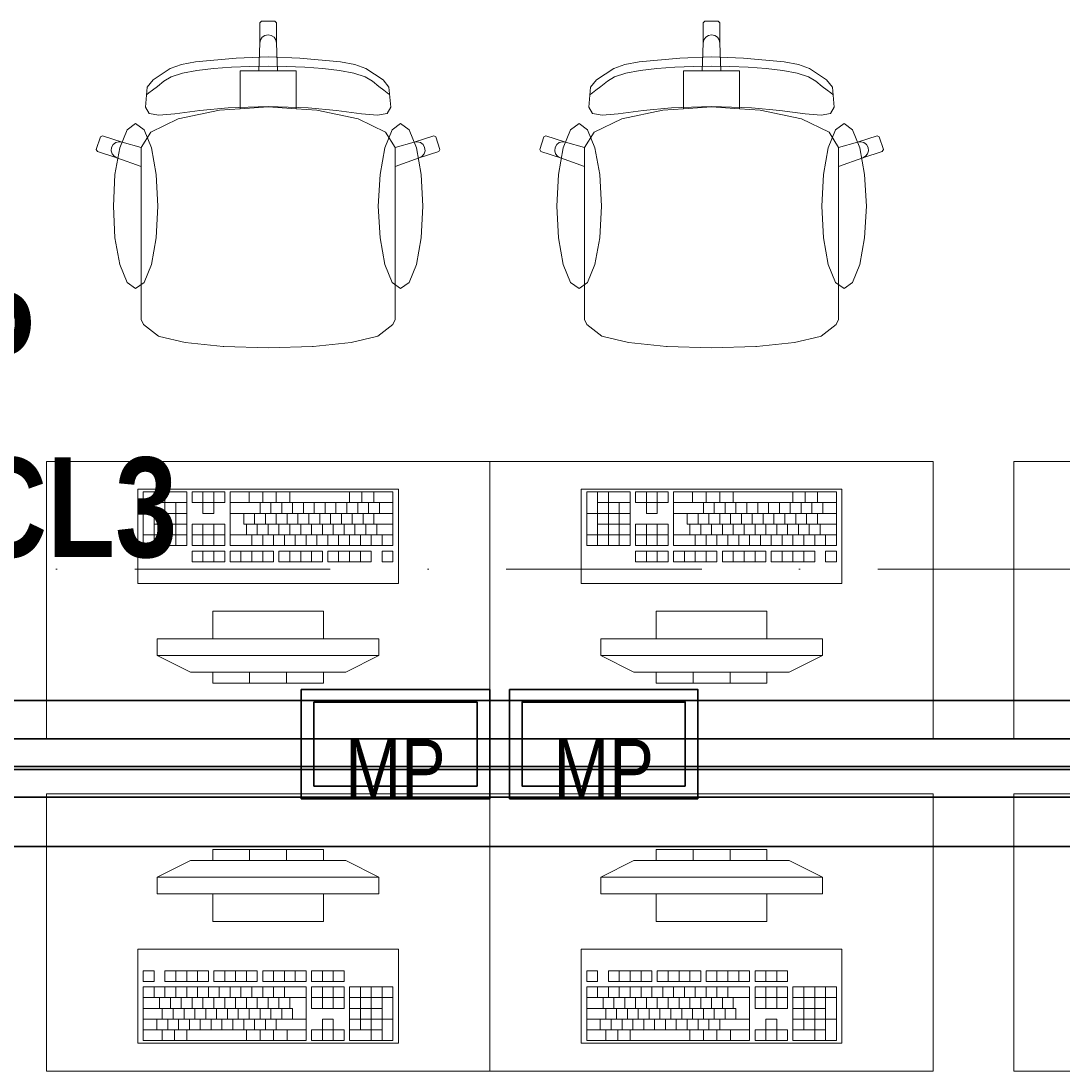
# Model space of a CAD drawing. Header units: millimetres. Extents: x 82175 to 237000, y 24756 to 471700.
# Tile 189 of 256: x 97727 to 99607, y 382464 to 384359. Entities that reach past the tile are written whole.
import ezdxf
from ezdxf.lldxf.tags import DXFTag

# ---------------------------------------------------------------- set-up
doc = ezdxf.new("R2010")
doc.units = ezdxf.units.MM
doc.linetypes.add('Kropki i Kreski', pattern=[6.702778, 3.527778, -1.763889, 0, -1.411111])
for name, color, linetype, lineweight in [('!! kanał podpoaraperowy z gniazdami', 6, 'Continuous', 35), ('\xa0♦elektryczne', 1, 'Continuous', 30), ('\xa0♦IT - opis', 3, 'SOLID', 30)]:
    doc.layers.add(name, color=color, linetype=linetype, lineweight=lineweight)
for name, color, linetype in [('#EL - Teletechnika', 3, 'Continuous'), ('2D - Ogólne', 8, 'Continuous'), ('2D - Rysunki i Obrazki', 8, 'Continuous'), ('Wnętrze - Umeblowanie', 8, 'Continuous')]:
    doc.layers.add(name, color=color, linetype=linetype)
doc.styles.add('OP_100', font='ARIALN.TTF', dxfattribs={"width": 0.8, "height": 20})
doc.styles.get("Standard").update_dxf_attribs({"font": 'arial.ttf'})
tags = doc.linetypes.add('SOLID', pattern=[10, 10, 0]).pattern_tags.tags
tags[6:7] = [DXFTag(74, 4), DXFTag(75, 0), DXFTag(340, '0'), DXFTag(46, 0.0), DXFTag(50, 0.0), DXFTag(44, 0.0), DXFTag(45, 0.0)]
tags[4:5] = [DXFTag(74, 4), DXFTag(75, 0), DXFTag(340, '0'), DXFTag(46, 0.0), DXFTag(50, 0.0), DXFTag(44, 0.0), DXFTag(45, 0.0)]

# ---------------------------------------------------------------- blocks, each defined once
blk = doc.blocks.new('MP1')
at = {"layer": '#EL - Teletechnika', "color": 1, "lineweight": 30}
blk.add_lwpolyline([(170, 0), (-170, 0), (-170, 197.2), (170, 197.2)], close=True, dxfattribs=at)
at = {"layer": '#EL - Teletechnika', "color": 7, "lineweight": 30}
blk.add_lwpolyline([(147.2, 22.8), (-147.2, 22.8), (-147.2, 174.4), (147.2, 174.4)], close=True, dxfattribs=at)
at = {"layer": '#EL - Teletechnika', "color": 1, "insert": (0, 54.2), "char_height": 12.023, "attachment_point": 5, "line_spacing_factor": 0.4}
blk.add_mtext('\\fArial Narrow|b0|i0;{\\H8.7679950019x;\\A1;MP}\\A1;\\fTahoma|b1|i0|c238;\\P', dxfattribs=at)

msp = doc.modelspace()

# ---------------------------------------------------------------- linework, layer by layer
at = {"layer": '!! kanał podpoaraperowy z gniazdami'}
for points in [[(101147.6, 383063.6), (95620.3, 383063.6), (95620.3, 383013.6), (101147.6, 383013.6)], [(101147.6, 383008.6), (95620.3, 383008.6), (95620.3, 382958.6), (101147.6, 382958.6)]]:
    msp.add_lwpolyline(points, close=True, dxfattribs=at)
at = {"layer": '2D - Ogólne', "color": 8, "linetype": 'Kropki i Kreski', "lineweight": 15, "ltscale": 100}
msp.add_line((95921.2, 383370.2), (100702.6, 383370.2), dxfattribs=at)
at = {"layer": '2D - Rysunki i Obrazki', "color": 8, "linetype": 'Continuous', "lineweight": 35, "ltscale": 100}
for p, q in [((101118.1, 383133.2), (95625.2, 383133.2)), ((95625.2, 382869.7), (101118.1, 382869.7))]:
    msp.add_line(p, q, dxfattribs=at)
at = {"layer": 'Wnętrze - Umeblowanie', "color": 8, "linetype": 'Continuous', "lineweight": 13, "ltscale": 100}
for p, q in [((98158, 384356.2), (98161, 384359.2)), ((98158, 384319.4), (98158, 384356.2)), ((98161, 384359.2), (98173, 384359.2)), ((98185.1, 384359.2), (98173, 384359.2)), ((98188.1, 384356.2), (98185.1, 384359.2)), ((98188.1, 384319.4), (98188.1, 384356.2)), ((98958, 384356.2), (98961, 384359.2)), ((98958, 384319.4), (98958, 384356.2)), ((98961, 384359.2), (98973, 384359.2)), ((98985.1, 384359.2), (98973, 384359.2)), ((98988.1, 384356.2), (98985.1, 384359.2)), ((98988.1, 384319.4), (98988.1, 384356.2)), ((98158, 384319.4), (98159.1, 384325.1)), ((98159.1, 384325.1), (98162.4, 384329.9)), ((98162.4, 384329.9), (98167.3, 384333.2)), ((98167.3, 384333.2), (98173, 384334.3)), ((98178.8, 384333.2), (98173, 384334.3)), ((98183.7, 384329.9), (98178.8, 384333.2)), ((98187, 384325.1), (98183.7, 384329.9)), ((98188.1, 384319.4), (98187, 384325.1)), ((98958, 384319.4), (98959.1, 384325.1)), ((98959.1, 384325.1), (98962.4, 384329.9)), ((98962.4, 384329.9), (98967.3, 384333.2)), ((98967.3, 384333.2), (98973, 384334.3)), ((98978.8, 384333.2), (98973, 384334.3)), ((98983.7, 384329.9), (98978.8, 384333.2)), ((98987, 384325.1), (98983.7, 384329.9)), ((98988.1, 384319.4), (98987, 384325.1)), ((98156.2, 384269.5), (98158, 384319.4)), ((98189.9, 384269.5), (98188.1, 384319.4)), ((98956.2, 384269.5), (98958, 384319.4)), ((98989.9, 384269.5), (98988.1, 384319.4)), ((98042.3, 384285.3), (98115.5, 384292.3)), ((98115.5, 384292.3), (98173, 384294.5)), ((98230.5, 384292.3), (98173, 384294.5)), ((98303.8, 384285.3), (98230.5, 384292.3)), ((98842.3, 384285.3), (98915.5, 384292.3)), ((98915.5, 384292.3), (98973, 384294.5)), ((99030.5, 384292.3), (98973, 384294.5)), ((99103.8, 384285.3), (99030.5, 384292.3)), ((97965.5, 384253.2), (97996.5, 384273.3)), ((97996.5, 384273.3), (98016.5, 384280.5)), ((98016.5, 384280.5), (98042.3, 384285.3)), ((98044.5, 384269.7), (98018.6, 384264.8)), ((98074.5, 384273.4), (98044.5, 384269.7)), ((98107, 384275.9), (98074.5, 384273.4)), ((98140.3, 384277.4), (98107, 384275.9)), ((98122.7, 384239.6), (98122.7, 384269.5)), ((98122.7, 384269.5), (98156.2, 384269.5)), ((98173, 384277.9), (98140.3, 384277.4)), ((98156.2, 384269.5), (98173, 384269.5)), ((98173, 384277.9), (98205.8, 384277.4)), ((98189.9, 384269.5), (98173, 384269.5)), ((98223.4, 384269.5), (98189.9, 384269.5)), ((98205.8, 384277.4), (98239.1, 384275.9)), ((98223.4, 384239.6), (98223.4, 384269.5)), ((98239.1, 384275.9), (98271.6, 384273.4)), ((98271.6, 384273.4), (98301.6, 384269.7)), ((98301.6, 384269.7), (98327.5, 384264.8)), ((98329.6, 384280.5), (98303.8, 384285.3)), ((98349.6, 384273.3), (98329.6, 384280.5)), ((98380.6, 384253.2), (98349.6, 384273.3)), ((98765.5, 384253.2), (98796.5, 384273.3)), ((98796.5, 384273.3), (98816.5, 384280.5)), ((98816.5, 384280.5), (98842.3, 384285.3)), ((98844.5, 384269.7), (98818.6, 384264.8)), ((98874.5, 384273.4), (98844.5, 384269.7)), ((98907, 384275.9), (98874.5, 384273.4)), ((98940.3, 384277.4), (98907, 384275.9)), ((98922.7, 384239.6), (98922.7, 384269.5)), ((98922.7, 384269.5), (98956.2, 384269.5)), ((98973, 384277.9), (98940.3, 384277.4)), ((98956.2, 384269.5), (98973, 384269.5)), ((98973, 384277.9), (99005.8, 384277.4)), ((98989.9, 384269.5), (98973, 384269.5)), ((99023.4, 384269.5), (98989.9, 384269.5)), ((99005.8, 384277.4), (99039.1, 384275.9)), ((99023.4, 384239.6), (99023.4, 384269.5)), ((99039.1, 384275.9), (99071.6, 384273.4)), ((99071.6, 384273.4), (99101.6, 384269.7)), ((99101.6, 384269.7), (99127.5, 384264.8)), ((99129.6, 384280.5), (99103.8, 384285.3)), ((99149.6, 384273.3), (99129.6, 384280.5)), ((99180.6, 384253.2), (99149.6, 384273.3)), ((97954.9, 384240), (97965.5, 384253.2)), ((97985, 384250.8), (97973.3, 384240.8)), ((97998.2, 384258.5), (97985, 384250.8)), ((98018.6, 384264.8), (97998.2, 384258.5)), ((98327.5, 384264.8), (98347.9, 384258.5)), ((98347.9, 384258.5), (98361.1, 384250.8)), ((98361.1, 384250.8), (98372.8, 384240.8)), ((98391.1, 384240), (98380.6, 384253.2)), ((98754.9, 384240), (98765.5, 384253.2)), ((98785, 384250.8), (98773.3, 384240.8)), ((98798.2, 384258.5), (98785, 384250.8)), ((98818.6, 384264.8), (98798.2, 384258.5)), ((99127.5, 384264.8), (99147.9, 384258.5)), ((99147.9, 384258.5), (99161.1, 384250.8)), ((99161.1, 384250.8), (99172.8, 384240.8)), ((99191.1, 384240), (99180.6, 384253.2)), ((97951.7, 384203.9), (97954.9, 384240)), ((97964.3, 384234.6), (97958, 384229.4)), ((97973.3, 384240.8), (97964.3, 384234.6)), ((98122.7, 384200.9), (98122.7, 384239.6)), ((98223.4, 384200.9), (98223.4, 384239.6)), ((98372.8, 384240.8), (98381.8, 384234.6)), ((98381.8, 384234.6), (98388.1, 384229.4)), ((98394.4, 384203.9), (98391.1, 384240)), ((98751.7, 384203.9), (98754.9, 384240)), ((98764.3, 384234.6), (98758, 384229.4)), ((98773.3, 384240.8), (98764.3, 384234.6)), ((98922.7, 384200.9), (98922.7, 384239.6)), ((99023.4, 384200.9), (99023.4, 384239.6)), ((99172.8, 384240.8), (99181.8, 384234.6)), ((99181.8, 384234.6), (99188.1, 384229.4)), ((99194.4, 384203.9), (99191.1, 384240)), ((97958, 384229.4), (97954.3, 384226.8)), ((98388.1, 384229.4), (98391.8, 384226.8)), ((98758, 384229.4), (98754.3, 384226.8)), ((99188.1, 384229.4), (99191.8, 384226.8)), ((97958.4, 384192.4), (97951.7, 384203.9)), ((97975.6, 384189.3), (97958.4, 384192.4)), ((98049.8, 384197.7), (98004.5, 384191.9)), ((98010.9, 384182.6), (98085.3, 384198.5)), ((98100.7, 384202.4), (98049.8, 384197.7)), ((98085.3, 384198.5), (98122.7, 384200.9)), ((98173, 384204.7), (98100.7, 384202.4)), ((98122.7, 384200.9), (98173, 384204.1)), ((98173, 384204.7), (98245.3, 384202.4)), ((98223.4, 384200.9), (98173, 384204.1)), ((98260.8, 384198.5), (98223.4, 384200.9)), ((98245.3, 384202.4), (98296.3, 384197.7)), ((98335.2, 384182.6), (98260.8, 384198.5)), ((98296.3, 384197.7), (98341.6, 384191.9)), ((98370.5, 384189.3), (98387.7, 384192.4)), ((98387.7, 384192.4), (98394.4, 384203.9)), ((98758.4, 384192.4), (98751.7, 384203.9)), ((98775.6, 384189.3), (98758.4, 384192.4)), ((98849.8, 384197.7), (98804.5, 384191.9)), ((98810.9, 384182.6), (98885.3, 384198.5)), ((98900.7, 384202.4), (98849.8, 384197.7)), ((98885.3, 384198.5), (98922.7, 384200.9)), ((98973, 384204.7), (98900.7, 384202.4)), ((98922.7, 384200.9), (98973, 384204.1)), ((98973, 384204.7), (99045.3, 384202.4)), ((99023.4, 384200.9), (98973, 384204.1)), ((99060.8, 384198.5), (99023.4, 384200.9)), ((99045.3, 384202.4), (99096.3, 384197.7)), ((99135.2, 384182.6), (99060.8, 384198.5)), ((99096.3, 384197.7), (99141.6, 384191.9)), ((99170.5, 384189.3), (99187.7, 384192.4)), ((99187.7, 384192.4), (99194.4, 384203.9)), ((97961.2, 384158.8), (98010.9, 384182.6)), ((98004.5, 384191.9), (97975.6, 384189.3)), ((98384.9, 384158.8), (98335.2, 384182.6)), ((98341.6, 384191.9), (98370.5, 384189.3)), ((98761.2, 384158.8), (98810.9, 384182.6)), ((98804.5, 384191.9), (98775.6, 384189.3)), ((99184.9, 384158.8), (99135.2, 384182.6)), ((99141.6, 384191.9), (99170.5, 384189.3)), ((97943.9, 384131), (97961.2, 384158.8)), ((98402.2, 384131), (98384.9, 384158.8)), ((98743.9, 384131), (98761.2, 384158.8)), ((99202.2, 384131), (99184.9, 384158.8)), ((97863, 384127.4), (97870.5, 384150.1)), ((97870.5, 384150.1), (97874.3, 384152)), ((97874.3, 384152), (97909.7, 384140.6)), ((97890.7, 384131), (97893.6, 384136.1)), ((97893.6, 384136.1), (97898.2, 384139.7)), ((97898.2, 384139.7), (97903.9, 384141.3)), ((97903.9, 384141.3), (97909.7, 384140.6)), ((97909.7, 384140.6), (97943.9, 384131)), ((98436.4, 384140.6), (98402.2, 384131)), ((98471.8, 384152), (98436.4, 384140.6)), ((98442.2, 384141.3), (98436.4, 384140.6)), ((98447.9, 384139.7), (98442.2, 384141.3)), ((98452.5, 384136.1), (98447.9, 384139.7)), ((98455.4, 384131), (98452.5, 384136.1)), ((98475.6, 384150.1), (98471.8, 384152)), ((98483, 384127.4), (98475.6, 384150.1)), ((98663, 384127.4), (98670.5, 384150.1)), ((98670.5, 384150.1), (98674.3, 384152)), ((98674.3, 384152), (98709.7, 384140.6)), ((98690.7, 384131), (98693.6, 384136.1)), ((98693.6, 384136.1), (98698.2, 384139.7)), ((98698.2, 384139.7), (98703.9, 384141.3)), ((98703.9, 384141.3), (98709.7, 384140.6)), ((98709.7, 384140.6), (98743.9, 384131)), ((99236.4, 384140.6), (99202.2, 384131)), ((99271.8, 384152), (99236.4, 384140.6)), ((99242.2, 384141.3), (99236.4, 384140.6)), ((99247.9, 384139.7), (99242.2, 384141.3)), ((99252.5, 384136.1), (99247.9, 384139.7)), ((99255.4, 384131), (99252.5, 384136.1)), ((99275.6, 384150.1), (99271.8, 384152)), ((99283, 384127.4), (99275.6, 384150.1)), ((97865, 384123.6), (97863, 384127.4)), ((97900.4, 384112.2), (97865, 384123.6)), ((97890, 384125.2), (97890.7, 384131)), ((97891.6, 384119.6), (97890, 384125.2)), ((97895.3, 384115), (97891.6, 384119.6)), ((97943.8, 384130.8), (97943.9, 384131)), ((97943.8, 384130.8), (97943.8, 384096.5)), ((98402.3, 384130.8), (98402.2, 384131)), ((98402.3, 384130.8), (98402.3, 384096.5)), ((98445.7, 384112.2), (98481.1, 384123.6)), ((98450.8, 384115), (98454.5, 384119.6)), ((98454.5, 384119.6), (98456.1, 384125.2)), ((98456.1, 384125.2), (98455.4, 384131)), ((98481.1, 384123.6), (98483, 384127.4)), ((98665, 384123.6), (98663, 384127.4)), ((98700.4, 384112.2), (98665, 384123.6)), ((98690, 384125.2), (98690.7, 384131)), ((98691.6, 384119.6), (98690, 384125.2)), ((98695.3, 384115), (98691.6, 384119.6)), ((98743.8, 384130.8), (98743.9, 384131)), ((98743.8, 384130.8), (98743.8, 384096.5)), ((99202.3, 384130.8), (99202.2, 384131)), ((99202.3, 384130.8), (99202.3, 384096.5)), ((99245.7, 384112.2), (99281.1, 384123.6)), ((99250.8, 384115), (99254.5, 384119.6)), ((99254.5, 384119.6), (99256.1, 384125.2)), ((99256.1, 384125.2), (99255.4, 384131)), ((99281.1, 384123.6), (99283, 384127.4)), ((97900.4, 384112.2), (97895.3, 384115)), ((97943.8, 384096.5), (97900.4, 384112.2)), ((98402.3, 384096.5), (98445.7, 384112.2)), ((98445.7, 384112.2), (98450.8, 384115)), ((98700.4, 384112.2), (98695.3, 384115)), ((98743.8, 384096.5), (98700.4, 384112.2)), ((99202.3, 384096.5), (99245.7, 384112.2)), ((99245.7, 384112.2), (99250.8, 384115)), ((97943.8, 383887.4), (97943.8, 384096.5)), ((98402.3, 383887.4), (98402.3, 384096.5)), ((98743.8, 383887.4), (98743.8, 384096.5)), ((99202.3, 383887.4), (99202.3, 384096.5)), ((97943.8, 383851.3), (97943.8, 383887.4)), ((98402.3, 383851.3), (98402.3, 383887.4)), ((98743.8, 383851.3), (98743.8, 383887.4)), ((99202.3, 383851.3), (99202.3, 383887.4)), ((97943.8, 383820.3), (97943.8, 383851.3)), ((98402.3, 383820.3), (98402.3, 383851.3)), ((98743.8, 383820.3), (98743.8, 383851.3)), ((99202.3, 383820.3), (99202.3, 383851.3)), ((97948.3, 383811.7), (97943.8, 383820.3)), ((98397.8, 383811.7), (98402.3, 383820.3)), ((98748.3, 383811.7), (98743.8, 383820.3)), ((99197.8, 383811.7), (99202.3, 383820.3)), ((97975.1, 383790.5), (97948.3, 383811.7)), ((98371, 383790.5), (98397.8, 383811.7)), ((98775.1, 383790.5), (98748.3, 383811.7)), ((99171, 383790.5), (99197.8, 383811.7)), ((97977.3, 383789.6), (97975.1, 383790.5)), ((98023.2, 383779), (97977.3, 383789.6)), ((98091.9, 383771.8), (98023.2, 383779)), ((98254.1, 383771.8), (98322.9, 383779)), ((98322.9, 383779), (98368.8, 383789.6)), ((98368.8, 383789.6), (98371, 383790.5)), ((98777.3, 383789.6), (98775.1, 383790.5)), ((98823.2, 383779), (98777.3, 383789.6)), ((98891.9, 383771.8), (98823.2, 383779)), ((99054.1, 383771.8), (99122.9, 383779)), ((99122.9, 383779), (99168.8, 383789.6)), ((99168.8, 383789.6), (99171, 383790.5)), ((98093, 383771.7), (98091.9, 383771.8)), ((98173, 383769.2), (98093, 383771.7)), ((98173, 383769.2), (98253.1, 383771.7)), ((98253.1, 383771.7), (98254.1, 383771.8)), ((98893, 383771.7), (98891.9, 383771.8)), ((98973, 383769.2), (98893, 383771.7)), ((98973, 383769.2), (99053.1, 383771.7)), ((99053.1, 383771.7), (99054.1, 383771.8)), ((98026.2, 383509.4), (97947.8, 383509.4)), ((97947.8, 383509.4), (97947.8, 383412.4)), ((97967.4, 383509.4), (97967.4, 383412.4)), ((97987, 383509.4), (97987, 383412.4)), ((98026.2, 383412.4), (98026.2, 383509.4)), ((98094.7, 383509.4), (98036, 383509.4)), ((98036, 383509.4), (98036, 383490)), ((98055.5, 383509.4), (98055.5, 383490)), ((98075.1, 383509.4), (98075.1, 383490)), ((98094.7, 383490), (98094.7, 383509.4)), ((98398.3, 383509.4), (98104.5, 383509.4)), ((98104.5, 383509.4), (98104.5, 383412.4)), ((98138.8, 383509.4), (98138.8, 383490)), ((98163.3, 383509.4), (98163.3, 383490)), ((98187.7, 383509.4), (98187.7, 383490)), ((98212.2, 383509.4), (98212.2, 383490)), ((98319.9, 383509.4), (98319.9, 383490)), ((98342, 383509.4), (98342, 383490)), ((98364, 383509.4), (98364, 383490)), ((98398.3, 383412.4), (98398.3, 383509.4)), ((98826.2, 383509.4), (98747.8, 383509.4)), ((98747.8, 383509.4), (98747.8, 383412.4)), ((98767.4, 383509.4), (98767.4, 383412.4)), ((98787, 383509.4), (98787, 383412.4)), ((98826.2, 383412.4), (98826.2, 383509.4)), ((98894.7, 383509.4), (98836, 383509.4)), ((98836, 383509.4), (98836, 383490)), ((98855.5, 383509.4), (98855.5, 383490)), ((98875.1, 383509.4), (98875.1, 383490)), ((98894.7, 383490), (98894.7, 383509.4)), ((99198.3, 383509.4), (98904.5, 383509.4)), ((98904.5, 383509.4), (98904.5, 383412.4)), ((98938.8, 383509.4), (98938.8, 383490)), ((98963.3, 383509.4), (98963.3, 383490)), ((98987.7, 383509.4), (98987.7, 383490)), ((99012.2, 383509.4), (99012.2, 383490)), ((99119.9, 383509.4), (99119.9, 383490)), ((99142, 383509.4), (99142, 383490)), ((99164, 383509.4), (99164, 383490)), ((99198.3, 383412.4), (99198.3, 383509.4)), ((98026.2, 383490), (97967.4, 383490)), ((98006.6, 383490), (98006.6, 383412.4)), ((98036, 383490), (98055.5, 383490)), ((98055.5, 383490), (98055.5, 383470.6)), ((98075.1, 383490), (98055.5, 383490)), ((98075.1, 383470.6), (98075.1, 383490)), ((98075.1, 383490), (98094.7, 383490)), ((98398.3, 383490), (98104.5, 383490)), ((98158.4, 383490), (98158.4, 383470.6)), ((98177.9, 383490), (98177.9, 383470.6)), ((98197.5, 383490), (98197.5, 383470.6)), ((98217.1, 383490), (98217.1, 383470.6)), ((98236.7, 383490), (98236.7, 383470.6)), ((98256.3, 383490), (98256.3, 383470.6)), ((98275.9, 383490), (98275.9, 383470.6)), ((98295.4, 383490), (98295.4, 383470.6)), ((98315, 383490), (98315, 383470.6)), ((98334.6, 383490), (98334.6, 383470.6)), ((98354.2, 383490), (98354.2, 383470.6)), ((98373.8, 383490), (98373.8, 383470.6)), ((98826.2, 383490), (98767.4, 383490)), ((98806.6, 383490), (98806.6, 383412.4)), ((98836, 383490), (98855.5, 383490)), ((98855.5, 383490), (98855.5, 383470.6)), ((98875.1, 383490), (98855.5, 383490)), ((98875.1, 383470.6), (98875.1, 383490)), ((98875.1, 383490), (98894.7, 383490)), ((99198.3, 383490), (98904.5, 383490)), ((98958.4, 383490), (98958.4, 383470.6)), ((98977.9, 383490), (98977.9, 383470.6)), ((98997.5, 383490), (98997.5, 383470.6)), ((99017.1, 383490), (99017.1, 383470.6)), ((99036.7, 383490), (99036.7, 383470.6)), ((99056.3, 383490), (99056.3, 383470.6)), ((99075.9, 383490), (99075.9, 383470.6)), ((99095.4, 383490), (99095.4, 383470.6)), ((99115, 383490), (99115, 383470.6)), ((99134.6, 383490), (99134.6, 383470.6)), ((99154.2, 383490), (99154.2, 383470.6)), ((99173.8, 383490), (99173.8, 383470.6)), ((98026.2, 383470.6), (97947.8, 383470.6)), ((98055.5, 383470.6), (98075.1, 383470.6)), ((98398.3, 383470.6), (98104.5, 383470.6)), ((98129, 383470.6), (98129, 383451.2)), ((98148.6, 383470.6), (98148.6, 383451.2)), ((98168.1, 383470.6), (98168.1, 383451.2)), ((98187.7, 383470.6), (98187.7, 383451.2)), ((98207.3, 383470.6), (98207.3, 383451.2)), ((98226.9, 383470.6), (98226.9, 383451.2)), ((98246.5, 383470.6), (98246.5, 383451.2)), ((98266.1, 383470.6), (98266.1, 383451.2)), ((98285.6, 383470.6), (98285.6, 383451.2)), ((98305.2, 383470.6), (98305.2, 383451.2)), ((98324.8, 383470.6), (98324.8, 383451.2)), ((98344.4, 383470.6), (98344.4, 383451.2)), ((98364, 383470.6), (98364, 383451.2)), ((98826.2, 383470.6), (98747.8, 383470.6)), ((98855.5, 383470.6), (98875.1, 383470.6)), ((99198.3, 383470.6), (98904.5, 383470.6)), ((98929, 383470.6), (98929, 383451.2)), ((98948.6, 383470.6), (98948.6, 383451.2)), ((98968.1, 383470.6), (98968.1, 383451.2)), ((98987.7, 383470.6), (98987.7, 383451.2)), ((99007.3, 383470.6), (99007.3, 383451.2)), ((99026.9, 383470.6), (99026.9, 383451.2)), ((99046.5, 383470.6), (99046.5, 383451.2)), ((99066.1, 383470.6), (99066.1, 383451.2)), ((99085.6, 383470.6), (99085.6, 383451.2)), ((99105.2, 383470.6), (99105.2, 383451.2)), ((99124.8, 383470.6), (99124.8, 383451.2)), ((99144.4, 383470.6), (99144.4, 383451.2)), ((99164, 383470.6), (99164, 383451.2)), ((98026.2, 383451.2), (97967.4, 383451.2)), ((98094.7, 383451.2), (98036, 383451.2)), ((98036, 383451.2), (98036, 383412.4)), ((98055.5, 383451.2), (98055.5, 383412.4)), ((98075.1, 383451.2), (98075.1, 383412.4)), ((98094.7, 383412.4), (98094.7, 383451.2)), ((98398.3, 383451.2), (98129, 383451.2)), ((98133.9, 383451.2), (98133.9, 383431.8)), ((98153.5, 383451.2), (98153.5, 383431.8)), ((98173, 383451.2), (98173, 383431.8)), ((98192.6, 383451.2), (98192.6, 383431.8)), ((98212.2, 383451.2), (98212.2, 383431.8)), ((98231.8, 383451.2), (98231.8, 383431.8)), ((98251.4, 383451.2), (98251.4, 383431.8)), ((98271, 383451.2), (98271, 383431.8)), ((98290.5, 383451.2), (98290.5, 383431.8)), ((98310.1, 383451.2), (98310.1, 383431.8)), ((98329.7, 383451.2), (98329.7, 383431.8)), ((98349.3, 383451.2), (98349.3, 383431.8)), ((98368.9, 383451.2), (98368.9, 383431.8)), ((98826.2, 383451.2), (98767.4, 383451.2)), ((98894.7, 383451.2), (98836, 383451.2)), ((98836, 383451.2), (98836, 383412.4)), ((98855.5, 383451.2), (98855.5, 383412.4)), ((98875.1, 383451.2), (98875.1, 383412.4)), ((98894.7, 383412.4), (98894.7, 383451.2)), ((99198.3, 383451.2), (98929, 383451.2)), ((98933.9, 383451.2), (98933.9, 383431.8)), ((98953.5, 383451.2), (98953.5, 383431.8)), ((98973, 383451.2), (98973, 383431.8)), ((98992.6, 383451.2), (98992.6, 383431.8)), ((99012.2, 383451.2), (99012.2, 383431.8)), ((99031.8, 383451.2), (99031.8, 383431.8)), ((99051.4, 383451.2), (99051.4, 383431.8)), ((99071, 383451.2), (99071, 383431.8)), ((99090.5, 383451.2), (99090.5, 383431.8)), ((99110.1, 383451.2), (99110.1, 383431.8)), ((99129.7, 383451.2), (99129.7, 383431.8)), ((99149.3, 383451.2), (99149.3, 383431.8)), ((99168.9, 383451.2), (99168.9, 383431.8)), ((98026.2, 383431.8), (97947.8, 383431.8)), ((98094.7, 383431.8), (98036, 383431.8)), ((98398.3, 383431.8), (98104.5, 383431.8)), ((98143.7, 383431.8), (98143.7, 383412.4)), ((98163.3, 383431.8), (98163.3, 383412.4)), ((98182.8, 383431.8), (98182.8, 383412.4)), ((98202.4, 383431.8), (98202.4, 383412.4)), ((98222, 383431.8), (98222, 383412.4)), ((98241.6, 383431.8), (98241.6, 383412.4)), ((98261.2, 383431.8), (98261.2, 383412.4)), ((98280.8, 383431.8), (98280.8, 383412.4)), ((98300.3, 383431.8), (98300.3, 383412.4)), ((98319.9, 383431.8), (98319.9, 383412.4)), ((98339.5, 383431.8), (98339.5, 383412.4)), ((98359.1, 383431.8), (98359.1, 383412.4)), ((98378.7, 383431.8), (98378.7, 383412.4)), ((98826.2, 383431.8), (98747.8, 383431.8)), ((98894.7, 383431.8), (98836, 383431.8)), ((99198.3, 383431.8), (98904.5, 383431.8)), ((98943.7, 383431.8), (98943.7, 383412.4)), ((98963.3, 383431.8), (98963.3, 383412.4)), ((98982.8, 383431.8), (98982.8, 383412.4)), ((99002.4, 383431.8), (99002.4, 383412.4)), ((99022, 383431.8), (99022, 383412.4)), ((99041.6, 383431.8), (99041.6, 383412.4)), ((99061.2, 383431.8), (99061.2, 383412.4)), ((99080.8, 383431.8), (99080.8, 383412.4)), ((99100.3, 383431.8), (99100.3, 383412.4)), ((99119.9, 383431.8), (99119.9, 383412.4)), ((99139.5, 383431.8), (99139.5, 383412.4)), ((99159.1, 383431.8), (99159.1, 383412.4)), ((99178.7, 383431.8), (99178.7, 383412.4)), ((97947.8, 383412.4), (98026.2, 383412.4)), ((98036, 383412.4), (98094.7, 383412.4)), ((98094.7, 383402.7), (98036, 383402.7)), ((98036, 383402.7), (98036, 383383.3)), ((98055.5, 383402.7), (98055.5, 383383.3)), ((98075.1, 383402.7), (98075.1, 383383.3)), ((98094.7, 383383.3), (98094.7, 383402.7)), ((98104.5, 383412.4), (98398.3, 383412.4)), ((98182.8, 383402.7), (98104.5, 383402.7)), ((98104.5, 383402.7), (98104.5, 383383.3)), ((98124.1, 383402.7), (98124.1, 383383.3)), ((98143.7, 383402.7), (98143.7, 383383.3)), ((98163.3, 383402.7), (98163.3, 383383.3)), ((98182.8, 383383.3), (98182.8, 383402.7)), ((98271, 383402.7), (98192.6, 383402.7)), ((98192.6, 383402.7), (98192.6, 383383.3)), ((98212.2, 383402.7), (98212.2, 383383.3)), ((98231.8, 383402.7), (98231.8, 383383.3)), ((98251.4, 383402.7), (98251.4, 383383.3)), ((98271, 383383.3), (98271, 383402.7)), ((98359.1, 383402.7), (98280.8, 383402.7)), ((98280.8, 383402.7), (98280.8, 383383.3)), ((98300.3, 383402.7), (98300.3, 383383.3)), ((98319.9, 383402.7), (98319.9, 383383.3)), ((98339.5, 383402.7), (98339.5, 383383.3)), ((98359.1, 383383.3), (98359.1, 383402.7)), ((98398.3, 383402.7), (98378.7, 383402.7)), ((98378.7, 383402.7), (98378.7, 383383.3)), ((98398.3, 383383.3), (98398.3, 383402.7)), ((98747.8, 383412.4), (98826.2, 383412.4)), ((98836, 383412.4), (98894.7, 383412.4)), ((98894.7, 383402.7), (98836, 383402.7)), ((98836, 383402.7), (98836, 383383.3)), ((98855.5, 383402.7), (98855.5, 383383.3)), ((98875.1, 383402.7), (98875.1, 383383.3)), ((98894.7, 383383.3), (98894.7, 383402.7)), ((98904.5, 383412.4), (99198.3, 383412.4)), ((98982.8, 383402.7), (98904.5, 383402.7)), ((98904.5, 383402.7), (98904.5, 383383.3)), ((98924.1, 383402.7), (98924.1, 383383.3)), ((98943.7, 383402.7), (98943.7, 383383.3)), ((98963.3, 383402.7), (98963.3, 383383.3)), ((98982.8, 383383.3), (98982.8, 383402.7)), ((99071, 383402.7), (98992.6, 383402.7)), ((98992.6, 383402.7), (98992.6, 383383.3)), ((99012.2, 383402.7), (99012.2, 383383.3)), ((99031.8, 383402.7), (99031.8, 383383.3)), ((99051.4, 383402.7), (99051.4, 383383.3)), ((99071, 383383.3), (99071, 383402.7)), ((99159.1, 383402.7), (99080.8, 383402.7)), ((99080.8, 383402.7), (99080.8, 383383.3)), ((99100.3, 383402.7), (99100.3, 383383.3)), ((99119.9, 383402.7), (99119.9, 383383.3)), ((99139.5, 383402.7), (99139.5, 383383.3)), ((99159.1, 383383.3), (99159.1, 383402.7)), ((99198.3, 383402.7), (99178.7, 383402.7)), ((99178.7, 383402.7), (99178.7, 383383.3)), ((99198.3, 383383.3), (99198.3, 383402.7)), ((98036, 383383.3), (98094.7, 383383.3)), ((98104.5, 383383.3), (98182.8, 383383.3)), ((98192.6, 383383.3), (98271, 383383.3)), ((98280.8, 383383.3), (98359.1, 383383.3)), ((98378.7, 383383.3), (98398.3, 383383.3)), ((98836, 383383.3), (98894.7, 383383.3)), ((98904.5, 383383.3), (98982.8, 383383.3)), ((98992.6, 383383.3), (99071, 383383.3)), ((99080.8, 383383.3), (99159.1, 383383.3)), ((99178.7, 383383.3), (99198.3, 383383.3)), ((98273, 383294.2), (98073, 383294.2)), ((98073, 383294.2), (98073, 383244.2)), ((98273, 383244.2), (98273, 383294.2)), ((99073, 383294.2), (98873, 383294.2)), ((98873, 383294.2), (98873, 383244.2)), ((99073, 383244.2), (99073, 383294.2)), ((98373, 383244.2), (97973, 383244.2)), ((97973, 383244.2), (97973, 383214.2)), ((98073, 383244.2), (98273, 383244.2)), ((98373, 383214.2), (98373, 383244.2)), ((99173, 383244.2), (98773, 383244.2)), ((98773, 383244.2), (98773, 383214.2)), ((98873, 383244.2), (99073, 383244.2)), ((99173, 383214.2), (99173, 383244.2)), ((97973, 383214.2), (98373, 383214.2)), ((97973, 383214.2), (98033, 383184.2)), ((98373, 383214.2), (98313, 383184.2)), ((98773, 383214.2), (99173, 383214.2)), ((98773, 383214.2), (98833, 383184.2)), ((99173, 383214.2), (99113, 383184.2)), ((98313, 383184.2), (98033, 383184.2)), ((98273, 383184.2), (98073, 383184.2)), ((98073, 383184.2), (98073, 383164.2)), ((98139.7, 383184.2), (98139.7, 383164.2)), ((98206.4, 383184.2), (98206.4, 383164.2)), ((98273, 383164.2), (98273, 383184.2)), ((99113, 383184.2), (98833, 383184.2)), ((99073, 383184.2), (98873, 383184.2)), ((98873, 383184.2), (98873, 383164.2)), ((98939.7, 383184.2), (98939.7, 383164.2)), ((99006.4, 383184.2), (99006.4, 383164.2)), ((99073, 383164.2), (99073, 383184.2)), ((98073, 383164.2), (98273, 383164.2)), ((98873, 383164.2), (99073, 383164.2)), ((98273, 382864.2), (98073, 382864.2)), ((98073, 382864.2), (98073, 382844.2)), ((98139.7, 382844.2), (98139.7, 382864.2)), ((98206.4, 382844.2), (98206.4, 382864.2)), ((98273, 382844.2), (98273, 382864.2)), ((99073, 382864.2), (98873, 382864.2)), ((98873, 382864.2), (98873, 382844.2)), ((98939.7, 382844.2), (98939.7, 382864.2)), ((99006.4, 382844.2), (99006.4, 382864.2)), ((99073, 382844.2), (99073, 382864.2)), ((97973, 382814.2), (98033, 382844.2)), ((98033, 382844.2), (98313, 382844.2)), ((98073, 382844.2), (98273, 382844.2)), ((98373, 382814.2), (98313, 382844.2)), ((98773, 382814.2), (98833, 382844.2)), ((98833, 382844.2), (99113, 382844.2)), ((98873, 382844.2), (99073, 382844.2)), ((99173, 382814.2), (99113, 382844.2)), ((98373, 382814.2), (97973, 382814.2)), ((97973, 382814.2), (97973, 382784.2)), ((98373, 382784.2), (98373, 382814.2)), ((99173, 382814.2), (98773, 382814.2)), ((98773, 382814.2), (98773, 382784.2)), ((99173, 382784.2), (99173, 382814.2)), ((97973, 382784.2), (98373, 382784.2)), ((98273, 382784.2), (98073, 382784.2)), ((98073, 382784.2), (98073, 382734.2)), ((98273, 382734.2), (98273, 382784.2)), ((98773, 382784.2), (99173, 382784.2)), ((99073, 382784.2), (98873, 382784.2)), ((98873, 382784.2), (98873, 382734.2)), ((99073, 382734.2), (99073, 382784.2)), ((98073, 382734.2), (98273, 382734.2)), ((98873, 382734.2), (99073, 382734.2)), ((97967.4, 382645.1), (97947.8, 382645.1)), ((97947.8, 382645.1), (97947.8, 382625.8)), ((97967.4, 382625.8), (97967.4, 382645.1)), ((98065.3, 382645.1), (97987, 382645.1)), ((97987, 382645.1), (97987, 382625.8)), ((98006.6, 382625.8), (98006.6, 382645.1)), ((98026.2, 382625.8), (98026.2, 382645.1)), ((98045.8, 382625.8), (98045.8, 382645.1)), ((98065.3, 382625.8), (98065.3, 382645.1)), ((98153.5, 382645.1), (98075.1, 382645.1)), ((98075.1, 382645.1), (98075.1, 382625.8)), ((98094.7, 382625.8), (98094.7, 382645.1)), ((98114.3, 382625.8), (98114.3, 382645.1)), ((98133.9, 382625.8), (98133.9, 382645.1)), ((98153.5, 382625.8), (98153.5, 382645.1)), ((98241.6, 382645.1), (98163.3, 382645.1)), ((98163.3, 382645.1), (98163.3, 382625.8)), ((98182.8, 382625.8), (98182.8, 382645.1)), ((98202.4, 382625.8), (98202.4, 382645.1)), ((98222, 382625.8), (98222, 382645.1)), ((98241.6, 382625.8), (98241.6, 382645.1)), ((98310.1, 382645.1), (98251.4, 382645.1)), ((98251.4, 382645.1), (98251.4, 382625.8)), ((98271, 382625.8), (98271, 382645.1)), ((98290.5, 382625.8), (98290.5, 382645.1)), ((98310.1, 382625.8), (98310.1, 382645.1)), ((98767.4, 382645.1), (98747.8, 382645.1)), ((98747.8, 382645.1), (98747.8, 382625.8)), ((98767.4, 382625.8), (98767.4, 382645.1)), ((98865.3, 382645.1), (98787, 382645.1)), ((98787, 382645.1), (98787, 382625.8)), ((98806.6, 382625.8), (98806.6, 382645.1)), ((98826.2, 382625.8), (98826.2, 382645.1)), ((98845.8, 382625.8), (98845.8, 382645.1)), ((98865.3, 382625.8), (98865.3, 382645.1)), ((98953.5, 382645.1), (98875.1, 382645.1)), ((98875.1, 382645.1), (98875.1, 382625.8)), ((98894.7, 382625.8), (98894.7, 382645.1)), ((98914.3, 382625.8), (98914.3, 382645.1)), ((98933.9, 382625.8), (98933.9, 382645.1)), ((98953.5, 382625.8), (98953.5, 382645.1)), ((99041.6, 382645.1), (98963.3, 382645.1)), ((98963.3, 382645.1), (98963.3, 382625.8)), ((98982.8, 382625.8), (98982.8, 382645.1)), ((99002.4, 382625.8), (99002.4, 382645.1)), ((99022, 382625.8), (99022, 382645.1)), ((99041.6, 382625.8), (99041.6, 382645.1)), ((99110.1, 382645.1), (99051.4, 382645.1)), ((99051.4, 382645.1), (99051.4, 382625.8)), ((99071, 382625.8), (99071, 382645.1)), ((99090.5, 382625.8), (99090.5, 382645.1)), ((99110.1, 382625.8), (99110.1, 382645.1)), ((97947.8, 382625.8), (97967.4, 382625.8)), ((97987, 382625.8), (98065.3, 382625.8)), ((98075.1, 382625.8), (98153.5, 382625.8)), ((98163.3, 382625.8), (98241.6, 382625.8)), ((98251.4, 382625.8), (98310.1, 382625.8)), ((98747.8, 382625.8), (98767.4, 382625.8)), ((98787, 382625.8), (98865.3, 382625.8)), ((98875.1, 382625.8), (98953.5, 382625.8)), ((98963.3, 382625.8), (99041.6, 382625.8)), ((99051.4, 382625.8), (99110.1, 382625.8)), ((98241.6, 382616.1), (97947.8, 382616.1)), ((97947.8, 382616.1), (97947.8, 382519.1)), ((97967.4, 382596.7), (97967.4, 382616.1)), ((97987, 382596.7), (97987, 382616.1)), ((98006.6, 382596.7), (98006.6, 382616.1)), ((98026.2, 382596.7), (98026.2, 382616.1)), ((98045.8, 382596.7), (98045.8, 382616.1)), ((98065.3, 382596.7), (98065.3, 382616.1)), ((98084.9, 382596.7), (98084.9, 382616.1)), ((98104.5, 382596.7), (98104.5, 382616.1)), ((98124.1, 382596.7), (98124.1, 382616.1)), ((98143.7, 382596.7), (98143.7, 382616.1)), ((98163.3, 382596.7), (98163.3, 382616.1)), ((98182.8, 382596.7), (98182.8, 382616.1)), ((98202.4, 382596.7), (98202.4, 382616.1)), ((98241.6, 382519.1), (98241.6, 382616.1)), ((98310.1, 382616.1), (98251.4, 382616.1)), ((98251.4, 382616.1), (98251.4, 382577.3)), ((98271, 382577.3), (98271, 382616.1)), ((98290.5, 382577.3), (98290.5, 382616.1)), ((98310.1, 382577.3), (98310.1, 382616.1)), ((98398.3, 382616.1), (98319.9, 382616.1)), ((98319.9, 382616.1), (98319.9, 382519.1)), ((98339.5, 382538.5), (98339.5, 382616.1)), ((98359.1, 382519.1), (98359.1, 382616.1)), ((98378.7, 382519.1), (98378.7, 382616.1)), ((98398.3, 382519.1), (98398.3, 382616.1)), ((99041.6, 382616.1), (98747.8, 382616.1)), ((98747.8, 382616.1), (98747.8, 382519.1)), ((98767.4, 382596.7), (98767.4, 382616.1)), ((98787, 382596.7), (98787, 382616.1)), ((98806.6, 382596.7), (98806.6, 382616.1)), ((98826.2, 382596.7), (98826.2, 382616.1)), ((98845.8, 382596.7), (98845.8, 382616.1)), ((98865.3, 382596.7), (98865.3, 382616.1)), ((98884.9, 382596.7), (98884.9, 382616.1)), ((98904.5, 382596.7), (98904.5, 382616.1)), ((98924.1, 382596.7), (98924.1, 382616.1)), ((98943.7, 382596.7), (98943.7, 382616.1)), ((98963.3, 382596.7), (98963.3, 382616.1)), ((98982.8, 382596.7), (98982.8, 382616.1)), ((99002.4, 382596.7), (99002.4, 382616.1)), ((99041.6, 382519.1), (99041.6, 382616.1)), ((99110.1, 382616.1), (99051.4, 382616.1)), ((99051.4, 382616.1), (99051.4, 382577.3)), ((99071, 382577.3), (99071, 382616.1)), ((99090.5, 382577.3), (99090.5, 382616.1)), ((99110.1, 382577.3), (99110.1, 382616.1)), ((99198.3, 382616.1), (99119.9, 382616.1)), ((99119.9, 382616.1), (99119.9, 382519.1)), ((99139.5, 382538.5), (99139.5, 382616.1)), ((99159.1, 382519.1), (99159.1, 382616.1)), ((99178.7, 382519.1), (99178.7, 382616.1)), ((99198.3, 382519.1), (99198.3, 382616.1)), ((97947.8, 382596.7), (98241.6, 382596.7)), ((97977.2, 382577.3), (97977.2, 382596.7)), ((97996.8, 382577.3), (97996.8, 382596.7)), ((98016.4, 382577.3), (98016.4, 382596.7)), ((98036, 382577.3), (98036, 382596.7)), ((98055.5, 382577.3), (98055.5, 382596.7)), ((98075.1, 382577.3), (98075.1, 382596.7)), ((98094.7, 382577.3), (98094.7, 382596.7)), ((98114.3, 382577.3), (98114.3, 382596.7)), ((98133.9, 382577.3), (98133.9, 382596.7)), ((98153.5, 382577.3), (98153.5, 382596.7)), ((98173, 382577.3), (98173, 382596.7)), ((98192.6, 382577.3), (98192.6, 382596.7)), ((98212.2, 382577.3), (98212.2, 382596.7)), ((98251.4, 382596.7), (98310.1, 382596.7)), ((98319.9, 382596.7), (98398.3, 382596.7)), ((98747.8, 382596.7), (99041.6, 382596.7)), ((98777.2, 382577.3), (98777.2, 382596.7)), ((98796.8, 382577.3), (98796.8, 382596.7)), ((98816.4, 382577.3), (98816.4, 382596.7)), ((98836, 382577.3), (98836, 382596.7)), ((98855.5, 382577.3), (98855.5, 382596.7)), ((98875.1, 382577.3), (98875.1, 382596.7)), ((98894.7, 382577.3), (98894.7, 382596.7)), ((98914.3, 382577.3), (98914.3, 382596.7)), ((98933.9, 382577.3), (98933.9, 382596.7)), ((98953.5, 382577.3), (98953.5, 382596.7)), ((98973, 382577.3), (98973, 382596.7)), ((98992.6, 382577.3), (98992.6, 382596.7)), ((99012.2, 382577.3), (99012.2, 382596.7)), ((99051.4, 382596.7), (99110.1, 382596.7)), ((99119.9, 382596.7), (99198.3, 382596.7)), ((97947.8, 382577.3), (98217.1, 382577.3)), ((97982.1, 382557.9), (97982.1, 382577.3)), ((98001.7, 382557.9), (98001.7, 382577.3)), ((98021.3, 382557.9), (98021.3, 382577.3)), ((98040.9, 382557.9), (98040.9, 382577.3)), ((98060.4, 382557.9), (98060.4, 382577.3)), ((98080, 382557.9), (98080, 382577.3)), ((98099.6, 382557.9), (98099.6, 382577.3)), ((98119.2, 382557.9), (98119.2, 382577.3)), ((98138.8, 382557.9), (98138.8, 382577.3)), ((98158.4, 382557.9), (98158.4, 382577.3)), ((98177.9, 382557.9), (98177.9, 382577.3)), ((98197.5, 382557.9), (98197.5, 382577.3)), ((98217.1, 382557.9), (98217.1, 382577.3)), ((98251.4, 382577.3), (98310.1, 382577.3)), ((98319.9, 382577.3), (98378.7, 382577.3)), ((98747.8, 382577.3), (99017.1, 382577.3)), ((98782.1, 382557.9), (98782.1, 382577.3)), ((98801.7, 382557.9), (98801.7, 382577.3)), ((98821.3, 382557.9), (98821.3, 382577.3)), ((98840.9, 382557.9), (98840.9, 382577.3)), ((98860.4, 382557.9), (98860.4, 382577.3)), ((98880, 382557.9), (98880, 382577.3)), ((98899.6, 382557.9), (98899.6, 382577.3)), ((98919.2, 382557.9), (98919.2, 382577.3)), ((98938.8, 382557.9), (98938.8, 382577.3)), ((98958.4, 382557.9), (98958.4, 382577.3)), ((98977.9, 382557.9), (98977.9, 382577.3)), ((98997.5, 382557.9), (98997.5, 382577.3)), ((99017.1, 382557.9), (99017.1, 382577.3)), ((99051.4, 382577.3), (99110.1, 382577.3)), ((99119.9, 382577.3), (99178.7, 382577.3)), ((97947.8, 382557.9), (98241.6, 382557.9)), ((97972.3, 382538.5), (97972.3, 382557.9)), ((97991.9, 382538.5), (97991.9, 382557.9)), ((98011.5, 382538.5), (98011.5, 382557.9)), ((98031.1, 382538.5), (98031.1, 382557.9)), ((98050.6, 382538.5), (98050.6, 382557.9)), ((98070.2, 382538.5), (98070.2, 382557.9)), ((98089.8, 382538.5), (98089.8, 382557.9)), ((98109.4, 382538.5), (98109.4, 382557.9)), ((98129, 382538.5), (98129, 382557.9)), ((98148.6, 382538.5), (98148.6, 382557.9)), ((98168.1, 382538.5), (98168.1, 382557.9)), ((98187.7, 382538.5), (98187.7, 382557.9)), ((98290.5, 382557.9), (98271, 382557.9)), ((98271, 382557.9), (98271, 382538.5)), ((98290.5, 382538.5), (98290.5, 382557.9)), ((98319.9, 382557.9), (98398.3, 382557.9)), ((98747.8, 382557.9), (99041.6, 382557.9)), ((98772.3, 382538.5), (98772.3, 382557.9)), ((98791.9, 382538.5), (98791.9, 382557.9)), ((98811.5, 382538.5), (98811.5, 382557.9)), ((98831.1, 382538.5), (98831.1, 382557.9)), ((98850.6, 382538.5), (98850.6, 382557.9)), ((98870.2, 382538.5), (98870.2, 382557.9)), ((98889.8, 382538.5), (98889.8, 382557.9)), ((98909.4, 382538.5), (98909.4, 382557.9)), ((98929, 382538.5), (98929, 382557.9)), ((98948.6, 382538.5), (98948.6, 382557.9)), ((98968.1, 382538.5), (98968.1, 382557.9)), ((98987.7, 382538.5), (98987.7, 382557.9)), ((99090.5, 382557.9), (99071, 382557.9)), ((99071, 382557.9), (99071, 382538.5)), ((99090.5, 382538.5), (99090.5, 382557.9)), ((99119.9, 382557.9), (99198.3, 382557.9)), ((97947.8, 382538.5), (98241.6, 382538.5)), ((97982.1, 382519.1), (97982.1, 382538.5)), ((98004.1, 382519.1), (98004.1, 382538.5)), ((98026.2, 382519.1), (98026.2, 382538.5)), ((98133.9, 382519.1), (98133.9, 382538.5)), ((98158.4, 382519.1), (98158.4, 382538.5)), ((98182.8, 382519.1), (98182.8, 382538.5)), ((98207.3, 382519.1), (98207.3, 382538.5)), ((98271, 382538.5), (98251.4, 382538.5)), ((98251.4, 382538.5), (98251.4, 382519.1)), ((98271, 382519.1), (98271, 382538.5)), ((98271, 382538.5), (98290.5, 382538.5)), ((98310.1, 382538.5), (98290.5, 382538.5)), ((98290.5, 382519.1), (98290.5, 382538.5)), ((98310.1, 382519.1), (98310.1, 382538.5)), ((98319.9, 382538.5), (98378.7, 382538.5)), ((98747.8, 382538.5), (99041.6, 382538.5)), ((98782.1, 382519.1), (98782.1, 382538.5)), ((98804.1, 382519.1), (98804.1, 382538.5)), ((98826.2, 382519.1), (98826.2, 382538.5)), ((98933.9, 382519.1), (98933.9, 382538.5)), ((98958.4, 382519.1), (98958.4, 382538.5)), ((98982.8, 382519.1), (98982.8, 382538.5)), ((99007.3, 382519.1), (99007.3, 382538.5)), ((99071, 382538.5), (99051.4, 382538.5)), ((99051.4, 382538.5), (99051.4, 382519.1)), ((99071, 382519.1), (99071, 382538.5)), ((99071, 382538.5), (99090.5, 382538.5)), ((99110.1, 382538.5), (99090.5, 382538.5)), ((99090.5, 382519.1), (99090.5, 382538.5)), ((99110.1, 382519.1), (99110.1, 382538.5)), ((99119.9, 382538.5), (99178.7, 382538.5)), ((97947.8, 382519.1), (98241.6, 382519.1)), ((98251.4, 382519.1), (98310.1, 382519.1)), ((98319.9, 382519.1), (98398.3, 382519.1)), ((98747.8, 382519.1), (99041.6, 382519.1)), ((99051.4, 382519.1), (99110.1, 382519.1)), ((99119.9, 382519.1), (99198.3, 382519.1))]:
    msp.add_line(p, q, dxfattribs=at)
at = {"layer": 'Wnętrze - Umeblowanie', "color": 8, "linetype": 'Continuous', "lineweight": 13, "ltscale": 100, "flags": 128}
for points in [[(97893.8, 384025.2), (97896.8, 384082.2), (97905.6, 384130.5), (97918.6, 384162.8), (97934, 384174.2), (97949.4, 384162.8), (97962.5, 384130.5), (97971.2, 384082.2), (97974.3, 384025.2), (97971.2, 383968.2), (97962.5, 383919.8), (97949.4, 383887.5), (97934, 383876.2), (97918.6, 383887.5), (97905.6, 383919.8), (97896.8, 383968.2)], [(98452.3, 384025.2), (98449.2, 384082.2), (98440.5, 384130.5), (98427.5, 384162.8), (98412.1, 384174.2), (98396.6, 384162.8), (98383.6, 384130.5), (98374.9, 384082.2), (98371.8, 384025.2), (98374.9, 383968.2), (98383.6, 383919.8), (98396.6, 383887.5), (98412.1, 383876.2), (98427.5, 383887.5), (98440.5, 383919.8), (98449.2, 383968.2)], [(98693.8, 384025.2), (98696.8, 384082.2), (98705.6, 384130.5), (98718.6, 384162.8), (98734, 384174.2), (98749.4, 384162.8), (98762.5, 384130.5), (98771.2, 384082.2), (98774.3, 384025.2), (98771.2, 383968.2), (98762.5, 383919.8), (98749.4, 383887.5), (98734, 383876.2), (98718.6, 383887.5), (98705.6, 383919.8), (98696.8, 383968.2)], [(99252.3, 384025.2), (99249.2, 384082.2), (99240.5, 384130.5), (99227.5, 384162.8), (99212.1, 384174.2), (99196.6, 384162.8), (99183.6, 384130.5), (99174.9, 384082.2), (99171.8, 384025.2), (99174.9, 383968.2), (99183.6, 383919.8), (99196.6, 383887.5), (99212.1, 383876.2), (99227.5, 383887.5), (99240.5, 383919.8), (99249.2, 383968.2)], [(97773, 383064.2), (98573, 383064.2), (98573, 383564.2), (97773, 383564.2)], [(98573, 383064.2), (99373, 383064.2), (99373, 383564.2), (98573, 383564.2)], [(99518.1, 383064.2), (100318.1, 383064.2), (100318.1, 383564.2), (99518.1, 383564.2)], [(98408, 383344.2), (98408, 383514.2), (97938, 383514.2), (97938, 383344.2)], [(99208, 383344.2), (99208, 383514.2), (98738, 383514.2), (98738, 383344.2)], [(97773, 382964.2), (98573, 382964.2), (98573, 382464.2), (97773, 382464.2)], [(98573, 382964.2), (99373, 382964.2), (99373, 382464.2), (98573, 382464.2)], [(99518.1, 382964.2), (100318.1, 382964.2), (100318.1, 382464.2), (99518.1, 382464.2)], [(97938, 382684.2), (97938, 382514.2), (98408, 382514.2), (98408, 382684.2)], [(98738, 382684.2), (98738, 382514.2), (99208, 382514.2), (99208, 382684.2)]]:
    msp.add_lwpolyline(points, close=True, dxfattribs=at)

# ---------------------------------------------------------------- block references
at = {"layer": '\xa0♦elektryczne'}
for p in [(98402.8, 382955.5), (98778.5, 382955.5)]:
    msp.add_blockref('MP1', p, dxfattribs=at)

# ---------------------------------------------------------------- texts
at = {"layer": '\xa0♦IT - opis', "insert": (96779.5, 384171.8), "char_height": 180, "width": 3733.991, "attachment_point": 1, "style": 'OP_100'}
msp.add_mtext('\\C7;\\fArial|b1|i0|c238|p34;\\P14x U/FTP\\P2x HDMI CL3\\P', dxfattribs=at)

doc.saveas('drawing.dxf')
